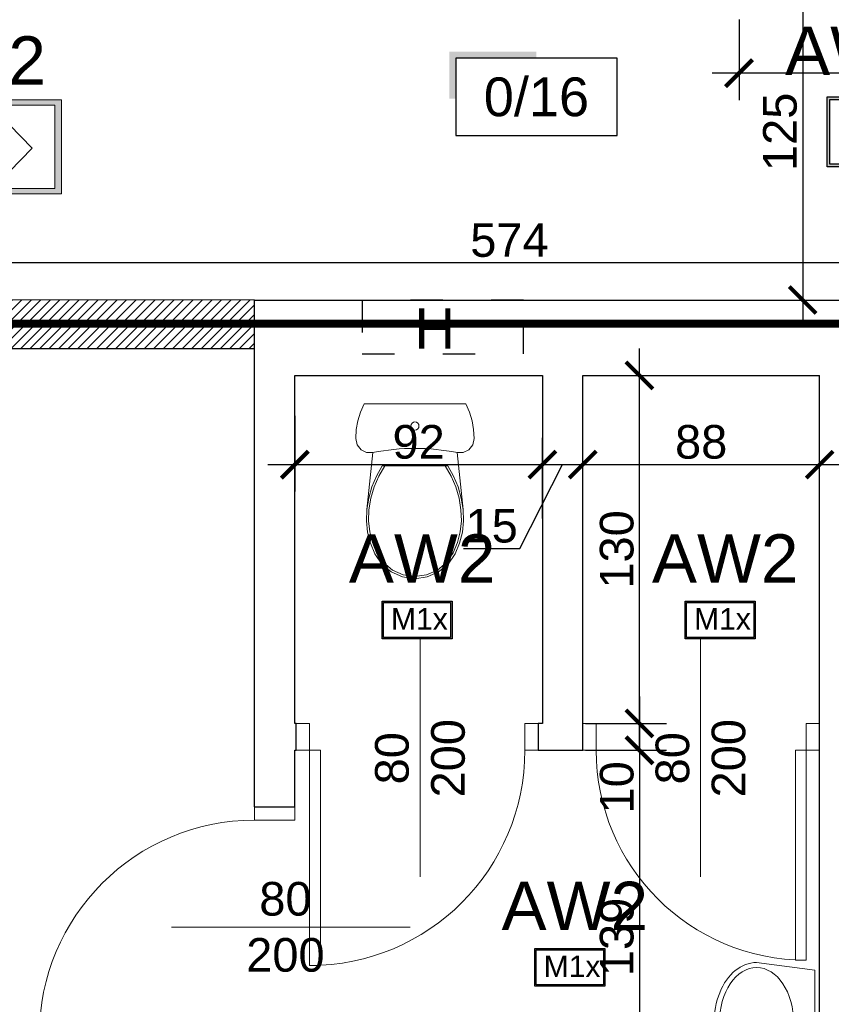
# Model space of a CAD drawing. Header units: millimetres. Extents: x 2709036 to 2756280, y 168165 to 192362.
# Tile 83 of 192: x 2716299 to 2716601, y 190802 to 191168. Entities that reach past the tile are written whole.
import ezdxf
from ezdxf.enums import TextEntityAlignment as Align

# ---------------------------------------------------------------- set-up
doc = ezdxf.new("R2010")
doc.units = ezdxf.units.MM
doc.header["$MEASUREMENT"] = 0
doc.set_wipeout_variables(frame=1)
doc.linetypes.add('ACAD_ISO03W100', pattern=[30, 12, -18])
doc.linetypes.add('Wipeout_Contour', pattern=[1000, 0, -1000])
doc.layers.add('6 - OPISY', color=7, linetype='Continuous')
doc.layers.add('Oświetlenie awaryjne', color=1, linetype='Continuous')
for name, color, linetype, lineweight in [('__MAZ_EKSP_PROJ', 3, 'Continuous', 0), ('__MAZ_LIKWIDACJE', 6, 'ACAD_ISO03W100', 30), ('__MAZ_OPIS_STOLARKA', 7, 'Continuous', 0), ('__MAZ_STOLARKA DRZWIOWA ISTN', 7, 'Continuous', 9), ('__MAZ_WYMIARY', 7, 'Continuous', 9), ('__MAZ_ŚCIANY ISTNIEJĄCE', 7, 'Continuous', 30), ('Meble i wyposażenie', 8, 'Continuous', 5), ('Oświetlenie ewakuacyjne', 3, 'Continuous', 20)]:
    doc.layers.add(name, color=color, linetype=linetype, lineweight=lineweight)
doc.styles.add('Arial', font='arial.ttf')
doc.styles.add('Dimensions', font='arial.ttf')
doc.styles.add('Malanow_1_100', font='isocpeur.ttf')
doc.styles.get("Standard").update_dxf_attribs({"font": 'arial.ttf'})
doc.styles.add('styl1', font='arial.ttf')
doc.dimstyles.new('100', dxfattribs={"dimtxt": 10, "dimasz": 10, "dimexe": 18, "dimexo": 15, "dimgap": 9, "dimtad": 1, "dimdec": 1, "dimrnd": 0.5, "dimdsep": 46, "dimtxsty": 'Dimensions', "dimblk": 'ARCHTICK', "dimcen": 9, "dimdle": 10, "dimadec": 1, "dimazin": 2, "dimtfac": 1, "dimtdec": 4, "dimtofl": 0, "dimtmove": 2, "dimatfit": 3, "dimfxl": 1, "dimtolj": 1, "dimtzin": 0, "dimarcsym": 0})

# ---------------------------------------------------------------- blocks, each defined once
blk = doc.blocks.new('WC DP')
at = {"color": 0, "lineweight": -2, "ltscale": 14728.445072}
blk.add_wipeout([(-188.9, -40.9), (-202.4, -71.6), (-212.1, -103.8), (-218, -136.8), (-220, -170.4), (-214.9, -193.1), (-200.5, -211.4), (-179.6, -221.8), (-156.3, -222.3), (-117.6, -215.4), (-78.5, -210.5), (-39.3, -207.6), (0, -206.6), (39.3, -207.6), (78.5, -210.5), (117.6, -215.4), (156.3, -222.3), (179.6, -221.8), (200.5, -211.4), (214.9, -193.1), (220, -170.4), (218, -136.8), (212.1, -103.8), (202.4, -71.6), (188.9, -40.9)], dxfattribs=at).dxf.layer = 'Meble i wyposażenie'
at = {"layer": 'Meble i wyposażenie', "color": 0, "lineweight": -2}
for p, q in [((-202.4, -71.6), (-212.1, -103.8)), ((-188.9, -40.9), (-202.4, -71.6)), ((188.9, -40.9), (-188.9, -40.9)), ((202.4, -71.6), (188.9, -40.9)), ((212.1, -103.8), (202.4, -71.6)), ((-212.1, -103.8), (-218, -136.8)), ((218, -136.8), (212.1, -103.8)), ((-218, -136.8), (-220, -170.4)), ((220, -170.4), (218, -136.8)), ((-220, -170.4), (-214.9, -193.1)), ((214.9, -193.1), (220, -170.4)), ((-214.9, -193.1), (-200.5, -211.4)), ((200.5, -211.4), (214.9, -193.1))]:
    blk.add_line(p, q, dxfattribs=at)
blk.add_circle((0, -123.5), 15, dxfattribs=at)
at = {"color": 0, "lineweight": -2, "ltscale": 9083.641401}
blk.add_wipeout([(-122.1, -271.6), (122.1, -271.6), (143.3, -309.5), (160, -349.5), (171.9, -391.1), (179, -433.9), (156.3, -222.3), (117.6, -215.4), (78.5, -210.5), (39.3, -207.6), (0, -206.6), (-39.3, -207.6), (-78.5, -210.5), (-117.6, -215.4), (-156.3, -222.3), (-179, -433.9), (-171.9, -391.1), (-160, -349.5), (-143.3, -309.5)], dxfattribs=at).dxf.layer = 'Meble i wyposażenie'
at = {"layer": 'Meble i wyposażenie', "color": 0, "lineweight": -2}
for p, q in [((-200.5, -211.4), (-179.6, -221.8)), ((179.6, -221.8), (200.5, -211.4)), ((-179.6, -221.8), (-156.3, -222.3)), ((156.3, -222.3), (179.6, -221.8))]:
    blk.add_line(p, q, dxfattribs=at)
blk.add_ellipse((0, -988.7), major_axis=(785, 0), ratio=0.9963, start_param=1.370375, end_param=1.771221, dxfattribs=at)
at = {"color": 0, "lineweight": -2, "ltscale": 8188.801298}
blk.add_wipeout([(123.5, -636.5), (149.4, -598.7), (165.6, -559.3), (176, -518.3), (180.5, -476.2), (179, -433.9), (171.6, -389.9), (159, -347), (141.5, -306), (117.1, -263.7), (-117.1, -263.7), (-141.5, -306), (-159, -347), (-171.6, -389.9), (-179, -433.9), (-180.5, -476.2), (-176, -518.3), (-165.6, -559.3), (-149.4, -598.7), (-123.5, -636.5), (-88, -665.9), (-45.7, -684.5), (0, -690.9), (45.7, -684.5), (88, -665.9)], dxfattribs=at).dxf.layer = 'Meble i wyposażenie'
at = {"layer": 'Meble i wyposażenie', "color": 0, "lineweight": -2}
for p, q in [((-156.3, -222.3), (-179, -433.9)), ((179, -433.9), (156.3, -222.3)), ((-122.1, -271.6), (-143.3, -309.5)), ((-112.5, -271.6), (-134.3, -309.5)), ((122.1, -271.6), (-122.1, -271.6)), ((134.3, -309.5), (112.5, -271.6)), ((143.3, -309.5), (122.1, -271.6)), ((-143.3, -309.5), (-160, -349.5)), ((-134.3, -309.5), (-151.5, -349.7)), ((151.5, -349.7), (134.3, -309.5)), ((160, -349.5), (143.3, -309.5)), ((-160, -349.5), (-171.9, -391.1)), ((-151.5, -349.7), (-163.8, -391.6)), ((163.8, -391.6), (151.5, -349.7)), ((171.9, -391.1), (160, -349.5)), ((-171.9, -391.1), (-179, -433.9)), ((-163.8, -391.6), (-171, -434.7)), ((171, -434.7), (163.8, -391.6)), ((179, -433.9), (171.9, -391.1)), ((-179, -433.9), (-180.6, -476.2)), ((-171, -434.7), (-172.5, -475.9)), ((172.5, -475.9), (171, -434.7)), ((180.6, -476.2), (179, -433.9)), ((-180.6, -476.2), (-176.1, -518.3)), ((-172.5, -475.9), (-168.1, -516.9)), ((168.1, -516.9), (172.5, -475.9)), ((176.1, -518.3), (180.6, -476.2)), ((-176.1, -518.3), (-165.7, -559.3)), ((-168.1, -516.9), (-158, -556.8)), ((158, -556.8), (168.1, -516.9)), ((165.7, -559.3), (176.1, -518.3)), ((-165.7, -559.3), (-149.5, -598.5)), ((-158, -556.8), (-142.3, -594.9)), ((142.3, -594.9), (158, -556.8)), ((149.5, -598.5), (165.7, -559.3)), ((-149.5, -598.5), (-123.5, -636.5)), ((-142.3, -594.9), (-117.5, -631.1)), ((117.5, -631.1), (142.3, -594.9)), ((123.5, -636.5), (149.5, -598.5)), ((-123.5, -636.5), (-88, -665.9)), ((-117.5, -631.1), (-83.7, -659.1)), ((83.7, -659.1), (117.5, -631.1)), ((88, -665.9), (123.5, -636.5)), ((-88, -665.9), (-45.7, -684.5)), ((-83.7, -659.1), (-43.5, -676.8)), ((-45.7, -684.5), (0, -690.9)), ((-43.5, -676.8), (0, -682.8)), ((0, -682.8), (43.5, -676.8)), ((0, -690.9), (45.7, -684.5)), ((43.5, -676.8), (83.7, -659.1)), ((45.7, -684.5), (88, -665.9))]:
    blk.add_line(p, q, dxfattribs=at)
blk = doc.blocks.new('*U5')
at = {"color": 0, "linetype": 'Wipeout_Contour', "lineweight": -2, "ltscale": 7389.409666}
blk.add_wipeout([(-228.2, -234.4), (-227.7, -234.4), (-225.7, -255.6), (-220, -276), (-210.6, -294.8), (-188.8, -323.2), (-161.9, -346.1), (-111.8, -371.5), (-58.3, -387.1), (-3, -392.4), (52.4, -387.1), (105.9, -371.5), (155.9, -346.1), (182.9, -323.2), (204.7, -294.8), (214, -276), (219.8, -255.6), (221.8, -234.4), (193.5, -17.4), (-199.4, -17.4)], dxfattribs=at).dxf.layer = 'Meble i wyposażenie'
at = {"layer": 'Meble i wyposażenie', "color": 0, "linetype": 'Continuous', "lineweight": -2}
for p, q in [((-199.4, -17.2), (-228.2, -234.2)), ((193.5, -17.2), (-199.4, -17.2)), ((-199.2, -17.5), (-199.4, -17.5)), ((193.5, -17.5), (193.3, -17.5)), ((221.8, -234.2), (193.5, -17.2))]:
    blk.add_line(p, q, dxfattribs=at)
blk.add_circle((-3, -135.7), 22.5, dxfattribs=at)
blk.add_ellipse((-3, -234.2), major_axis=(-206, 0), ratio=0.671, dxfattribs=at)
blk.add_ellipse((-3, -234.2), major_axis=(-224.7, 0), ratio=0.702956, start_param=0, end_param=3.141593, dxfattribs=at)
blk = doc.blocks.new('*U9')
at = {"ltscale": 10}
blk.add_hatch(color=256, dxfattribs=at).paths.add_polyline_path([(0, 26), (-25, 26), (-27, 26), (-27, 11.46), (-25, 11.46), (-25, 24), (0, 24)])
blk.add_lwpolyline([(-25, 0), (25, 0), (25, 24), (-25, 24)], close=True, dxfattribs=at)
at = {"layer": '6 - OPISY'}
for tag, p in [('NRPOM', (0, 6)), ('WYSPOM', (3.39, -15.66))]:
    blk.add_attdef(tag, text='', height=12, dxfattribs=at).set_placement(p, align=Align.CENTER)
blk = doc.blocks.new('_ArchTick')
at = {"color": 0, "linetype": 'ByBlock', "const_width": 0.15}
blk.add_lwpolyline([(-0.5, -0.5), (0.5, 0.5)], dxfattribs=at)
blk = doc.blocks.new('*D751')
at = {"layer": '__MAZ_WYMIARY', "color": 0, "lineweight": -2}
for p, q in [((2716194.68, 191077.95), (2716194.68, 191087.95)), ((2716768.18, 191077.95), (2716768.18, 191087.95)), ((2716778.18, 191077.95), (2716184.68, 191077.95))]:
    blk.add_line(p, q, dxfattribs=at)
at = {"layer": 'Defpoints', "color": 0, "lineweight": 30}
for p in [(2716194.68, 191077.95), (2716194.68, 191064.14), (2716768.18, 191064.08)]:
    blk.add_point(p, dxfattribs=at)
at = {"layer": '__MAZ_WYMIARY', "color": 0, "lineweight": -2, "xscale": 10, "yscale": 10, "zscale": 10, "rotation": 180}
blk.add_blockref('_ArchTick', (2716194.68, 191077.95), dxfattribs=at)
at = {"layer": '__MAZ_WYMIARY', "color": 0, "lineweight": -2, "xscale": 10, "yscale": 10, "zscale": 10}
blk.add_blockref('_ArchTick', (2716768.18, 191077.95), dxfattribs=at)
at = {"layer": '__MAZ_WYMIARY', "color": 0, "lineweight": 5, "insert": (2716481.43, 191086.31), "char_height": 12.5, "attachment_point": 5, "style": 'Arial'}
blk.add_mtext('\\A1;574', dxfattribs=at)
blk = doc.blocks.new('*D872')
at = {"layer": '__MAZ_WYMIARY', "color": 0, "lineweight": -2}
for p, q in [((2716590.4, 191199.08), (2716590.4, 191054.08)), ((2716590.4, 191189.08), (2716600.4, 191189.08)), ((2716590.4, 191064.08), (2716600.4, 191064.08))]:
    blk.add_line(p, q, dxfattribs=at)
at = {"layer": 'Defpoints', "color": 0, "lineweight": 30}
for p in [(2716585.72, 191189.08), (2716585.72, 191064.08), (2716590.4, 191064.08)]:
    blk.add_point(p, dxfattribs=at)
at = {"layer": '__MAZ_WYMIARY', "color": 0, "lineweight": -2, "xscale": 10, "yscale": 10, "zscale": 10}
for p, rotation in [((2716590.4, 191189.08), 90), ((2716590.4, 191064.08), 270)]:
    blk.add_blockref('_ArchTick', p, dxfattribs=dict(at, rotation=rotation))
at = {"layer": '__MAZ_WYMIARY', "color": 0, "lineweight": 5, "insert": (2716582.02, 191126.58), "char_height": 12.5, "attachment_point": 5, "rotation": 90, "style": 'Arial'}
blk.add_mtext('\\A1;125', dxfattribs=at)
blk = doc.blocks.new('*D964')
at = {"layer": '__MAZ_WYMIARY', "color": 0, "lineweight": -2}
for p, q in [((2716566.74, 191168.39), (2716566.74, 191138.39)), ((2716768.18, 191168.39), (2716768.18, 191138.39)), ((2716778.18, 191148.39), (2716556.74, 191148.39))]:
    blk.add_line(p, q, dxfattribs=at)
at = {"layer": 'Defpoints', "color": 0, "lineweight": 30}
for p in [(2716566.74, 191189.08), (2716768.18, 191189.08), (2716566.74, 191148.39)]:
    blk.add_point(p, dxfattribs=at)
at = {"layer": '__MAZ_WYMIARY', "color": 0, "lineweight": -2, "xscale": 10, "yscale": 10, "zscale": 10, "rotation": 180}
blk.add_blockref('_ArchTick', (2716566.74, 191148.39), dxfattribs=at)
at = {"layer": '__MAZ_WYMIARY', "color": 0, "lineweight": -2, "xscale": 10, "yscale": 10, "zscale": 10}
blk.add_blockref('_ArchTick', (2716768.18, 191148.39), dxfattribs=at)
at = {"layer": '__MAZ_WYMIARY', "color": 0, "lineweight": 5, "insert": (2716667.46, 191156.77), "char_height": 12.5, "attachment_point": 5, "style": 'Arial'}
blk.add_mtext('\\A1;202', dxfattribs=at)
blk = doc.blocks.new('*D966')
at = {"layer": '__MAZ_WYMIARY', "color": 0, "lineweight": -2}
for p, q in [((2716529.75, 190916.78), (2716529.75, 190886.78)), ((2716509.75, 190906.78), (2716539.75, 190906.78)), ((2716509.75, 190896.78), (2716539.75, 190896.78))]:
    blk.add_line(p, q, dxfattribs=at)
at = {"layer": 'Defpoints', "color": 0, "lineweight": 30}
for p in [(2716493.68, 190906.78), (2716493.68, 190896.78), (2716529.75, 190896.78)]:
    blk.add_point(p, dxfattribs=at)
at = {"layer": '__MAZ_WYMIARY', "color": 0, "lineweight": -2, "xscale": 10, "yscale": 10, "zscale": 10}
for p, rotation in [((2716529.75, 190906.78), 90), ((2716529.75, 190896.78), 270)]:
    blk.add_blockref('_ArchTick', p, dxfattribs=dict(at, rotation=rotation))
at = {"layer": '__MAZ_WYMIARY', "color": 0, "lineweight": 5, "insert": (2716521.37, 190883.02), "char_height": 12.5, "attachment_point": 5, "rotation": 90, "style": 'Arial'}
blk.add_mtext('\\A1;10', dxfattribs=at)
blk = doc.blocks.new('*D967')
at = {"layer": '__MAZ_WYMIARY', "color": 0, "lineweight": -2}
for p, q in [((2716529.75, 190906.78), (2716529.75, 190748.08)), ((2716515.42, 190896.78), (2716539.75, 190896.78)), ((2716514.03, 190758.08), (2716539.75, 190758.08))]:
    blk.add_line(p, q, dxfattribs=at)
at = {"layer": 'Defpoints', "color": 0, "lineweight": 30}
for p in [(2716500.42, 190896.78), (2716499.03, 190758.08), (2716529.75, 190758.08)]:
    blk.add_point(p, dxfattribs=at)
at = {"layer": '__MAZ_WYMIARY', "color": 0, "lineweight": -2, "xscale": 10, "yscale": 10, "zscale": 10}
for p, rotation in [((2716529.75, 190896.78), 90), ((2716529.75, 190758.08), 270)]:
    blk.add_blockref('_ArchTick', p, dxfattribs=dict(at, rotation=rotation))
at = {"layer": '__MAZ_WYMIARY', "color": 0, "lineweight": 5, "insert": (2716521.36, 190827.43), "char_height": 12.5, "attachment_point": 5, "rotation": 90, "style": 'Arial'}
blk.add_mtext('\\A1;139', dxfattribs=at)
blk = doc.blocks.new('*D968')
at = {"layer": '__MAZ_WYMIARY', "color": 0, "lineweight": -2}
for p, q in [((2716529.75, 190896.78), (2716529.75, 191046.08)), ((2716509.75, 191036.08), (2716539.75, 191036.08)), ((2716509.75, 190906.78), (2716539.75, 190906.78))]:
    blk.add_line(p, q, dxfattribs=at)
at = {"layer": 'Defpoints', "color": 0, "lineweight": 30}
for p in [(2716493.68, 191036.08), (2716529.75, 191036.08), (2716493.68, 190906.78)]:
    blk.add_point(p, dxfattribs=at)
at = {"layer": '__MAZ_WYMIARY', "color": 0, "lineweight": -2, "xscale": 10, "yscale": 10, "zscale": 10}
for p, rotation in [((2716529.75, 191036.08), 90), ((2716529.75, 190906.78), 270)]:
    blk.add_blockref('_ArchTick', p, dxfattribs=dict(at, rotation=rotation))
at = {"layer": '__MAZ_WYMIARY', "color": 0, "lineweight": 5, "insert": (2716521.36, 190971.43), "char_height": 12.5, "attachment_point": 5, "rotation": 90, "style": 'Arial'}
blk.add_mtext('\\A1;130', dxfattribs=at)
blk = doc.blocks.new('*D969')
at = {"layer": '__MAZ_WYMIARY', "color": 0, "lineweight": -2}
for p, q in [((2716401.68, 191021.08), (2716401.68, 190992.93)), ((2716493.68, 191021.08), (2716493.68, 190992.93)), ((2716391.68, 191002.93), (2716503.68, 191002.93))]:
    blk.add_line(p, q, dxfattribs=at)
at = {"layer": 'Defpoints', "color": 0, "lineweight": 30}
for p in [(2716401.68, 191036.08), (2716493.68, 191036.08), (2716493.68, 191002.93)]:
    blk.add_point(p, dxfattribs=at)
at = {"layer": '__MAZ_WYMIARY', "color": 0, "lineweight": -2, "xscale": 10, "yscale": 10, "zscale": 10, "rotation": 180}
blk.add_blockref('_ArchTick', (2716401.68, 191002.93), dxfattribs=at)
at = {"layer": '__MAZ_WYMIARY', "color": 0, "lineweight": -2, "xscale": 10, "yscale": 10, "zscale": 10}
blk.add_blockref('_ArchTick', (2716493.68, 191002.93), dxfattribs=at)
at = {"layer": '__MAZ_WYMIARY', "color": 0, "lineweight": 5, "insert": (2716447.68, 191011.32), "char_height": 12.5, "attachment_point": 5, "style": 'Arial'}
blk.add_mtext('\\A1;92', dxfattribs=at)
blk = doc.blocks.new('*D970')
at = {"layer": '__MAZ_WYMIARY', "color": 0, "lineweight": -2}
for p, q in [((2716493.68, 190982.93), (2716493.68, 191012.93)), ((2716508.68, 190982.93), (2716508.68, 191012.93)), ((2716483.68, 191002.93), (2716518.68, 191002.93)), ((2716485.23, 190971.77), (2716501.18, 191002.93)), ((2716464.4, 190971.77), (2716485.23, 190971.77))]:
    blk.add_line(p, q, dxfattribs=at)
at = {"layer": 'Defpoints', "color": 0, "lineweight": 30}
for p in [(2716508.68, 191002.93), (2716493.68, 190946.45), (2716508.68, 190946.45)]:
    blk.add_point(p, dxfattribs=at)
at = {"layer": '__MAZ_WYMIARY', "color": 0, "lineweight": -2, "xscale": 10, "yscale": 10, "zscale": 10, "rotation": 180}
blk.add_blockref('_ArchTick', (2716493.68, 191002.93), dxfattribs=at)
at = {"layer": '__MAZ_WYMIARY', "color": 0, "lineweight": -2, "xscale": 10, "yscale": 10, "zscale": 10}
blk.add_blockref('_ArchTick', (2716508.68, 191002.93), dxfattribs=at)
at = {"layer": '__MAZ_WYMIARY', "color": 0, "lineweight": 5, "insert": (2716474.82, 190980.16), "char_height": 12.5, "attachment_point": 5, "style": 'Arial'}
blk.add_mtext('\\A1;15', dxfattribs=at)
blk = doc.blocks.new('*D971')
at = {"layer": '__MAZ_WYMIARY', "color": 0, "lineweight": -2}
for p, q in [((2716508.68, 191002.93), (2716508.68, 191012.93)), ((2716596.68, 191002.93), (2716596.68, 191012.93)), ((2716498.68, 191002.93), (2716606.68, 191002.93))]:
    blk.add_line(p, q, dxfattribs=at)
at = {"layer": 'Defpoints', "color": 0, "lineweight": 30}
for p in [(2716596.68, 191002.93), (2716508.68, 190989.64), (2716596.68, 190989.64)]:
    blk.add_point(p, dxfattribs=at)
at = {"layer": '__MAZ_WYMIARY', "color": 0, "lineweight": -2, "xscale": 10, "yscale": 10, "zscale": 10, "rotation": 180}
blk.add_blockref('_ArchTick', (2716508.68, 191002.93), dxfattribs=at)
at = {"layer": '__MAZ_WYMIARY', "color": 0, "lineweight": -2, "xscale": 10, "yscale": 10, "zscale": 10}
blk.add_blockref('_ArchTick', (2716596.68, 191002.93), dxfattribs=at)
at = {"layer": '__MAZ_WYMIARY', "color": 0, "lineweight": 5, "insert": (2716552.68, 191011.32), "char_height": 12.5, "attachment_point": 5, "style": 'Arial'}
blk.add_mtext('\\A1;88', dxfattribs=at)
blk = doc.blocks.new('*D1386')
at = {"layer": '__MAZ_WYMIARY', "color": 0, "lineweight": -2}
for p, q in [((2716105.6, 191056.08), (2716105.6, 190748.08)), ((2716125.6, 191046.08), (2716095.6, 191046.08)), ((2716125.6, 190758.08), (2716095.6, 190758.08))]:
    blk.add_line(p, q, dxfattribs=at)
at = {"layer": 'Defpoints', "color": 0, "lineweight": 30}
for p in [(2716386.68, 191046.08), (2716105.6, 190758.08), (2716386.68, 190758.08)]:
    blk.add_point(p, dxfattribs=at)
at = {"layer": '__MAZ_WYMIARY', "color": 0, "lineweight": -2, "xscale": 10, "yscale": 10, "zscale": 10}
for p, rotation in [((2716105.6, 191046.08), 90), ((2716105.6, 190758.08), 270)]:
    blk.add_blockref('_ArchTick', p, dxfattribs=dict(at, rotation=rotation))
at = {"layer": '__MAZ_WYMIARY', "color": 0, "lineweight": 5, "insert": (2716097.22, 190902.08), "char_height": 12.5, "attachment_point": 5, "rotation": 90, "style": 'Arial'}
blk.add_mtext('\\A1;288', dxfattribs=at)
blk = doc.blocks.new('*U718')
at = {"layer": 'Oświetlenie awaryjne'}
h = blk.add_hatch(color=256, dxfattribs=at)
h.dxf.hatch_style = 1
h.paths.add_polyline_path([(-13, -13), (13, -13), (13, 13), (-13, 13)])
h.paths.add_polyline_path([(-12, -12), (12, -12), (12, 12), (-12, 12)], flags=16)
for points in [[(-13, 13), (13, 13), (13, -13), (-13, -13)], [(-12, 12), (12, 12), (12, -12), (-12, -12)]]:
    blk.add_lwpolyline(points, close=True, dxfattribs=at)
at = {"layer": 'Oświetlenie awaryjne', "attachment_point": 1, "style": 'Malanow_1_100'}
for s, width, insert, char_height in [('{\\fArial|b0|i0|c238|p34;AW1}', 59.6663, (-28.61, 39.11), 18), ('\\pxqc;{\\fArial|b0|i0|c238|p34;M1}', 26, (-13, 5.68), 10)]:
    blk.add_mtext_dynamic_manual_height_columns(s, width=width, gutter_width=669.53, heights=[0], dxfattribs=dict(at, insert=insert, char_height=char_height))
blk = doc.blocks.new('DB')
at = {"layer": 'Oświetlenie ewakuacyjne', "linetype": 'ByBlock'}
h = blk.add_hatch(color=256, dxfattribs=at)
h.paths.add_polyline_path([(-0.92, 34.23), (69.08, 34.23), (69.08, -0.77), (-0.92, -0.77)])
h.paths.add_polyline_path([(1.54, 32.26), (66.63, 32.26), (66.63, 1.21), (1.54, 1.21)], flags=16)
at = {"layer": 'Oświetlenie ewakuacyjne', "lineweight": 40}
for p, q in [((42.7, 30.38), (59.77, 30.38)), ((42.7, 15.91), (42.7, 30.38)), ((59.77, 30.38), (59.77, 18.95)), ((42.7, 4.82), (42.7, 16.29)), ((59.77, 17.11), (59.77, 10.93)), ((59.77, 8.22), (59.77, 4.82)), ((42.7, 4.82), (44.51, 3.02)), ((46.75, 4.39), (48.13, 3.02)), ((49.31, 4.39), (50.69, 3.02)), ((59.77, 4.82), (61.58, 3.02)), ((48.13, 3.02), (44.51, 3.02)), ((61.58, 3.02), (50.69, 3.02))]:
    blk.add_line(p, q, dxfattribs=at)
at = {"layer": 'Oświetlenie ewakuacyjne'}
for p, q in [((9.88, 16.28), (18.37, 24.97)), ((18.37, 24.97), (25.13, 24.97)), ((25.13, 24.97), (19.61, 18.7)), ((57, 23.48), (50.5, 23.49)), ((60.56, 17.65), (57, 23.48)), ((19.61, 18.7), (31.61, 18.7)), ((31.61, 18.7), (31.61, 13.87)), ((47.27, 18.64), (42.7, 18.64)), ((47.27, 21.68), (47.27, 18.64)), ((49.38, 16.28), (49.38, 18.44)), ((49.38, 18.44), (50.94, 15.55)), ((56.23, 15.6), (53.21, 21.11)), ((53.21, 21.11), (55.91, 21.11)), ((55.91, 21.11), (58.82, 16.48)), ((18.37, 7.59), (9.88, 16.28)), ((42.7, 16.29), (49.38, 16.28)), ((50.94, 15.55), (46.32, 11.89)), ((56.23, 10.93), (56.23, 15.6)), ((58.82, 16.48), (60.56, 17.65)), ((31.61, 13.87), (19.61, 13.87)), ((19.61, 13.87), (25.13, 7.59)), ((46.32, 11.89), (46.32, 4.82)), ((48.88, 10.54), (53.52, 13.99)), ((53.52, 13.99), (53.51, 8.22)), ((25.13, 7.59), (18.37, 7.59)), ((48.88, 4.82), (48.88, 10.54)), ((53.51, 8.22), (60.78, 8.22)), ((60.79, 10.93), (56.23, 10.93)), ((60.78, 8.22), (60.79, 10.93)), ((46.32, 4.82), (48.88, 4.82)), ((46.75, 4.39), (49.31, 4.39))]:
    blk.add_line(p, q, dxfattribs=at)
for points in [[(-0.92, 34.23), (69.08, 34.23), (69.08, -0.77), (-0.92, -0.77)], [(1.54, 32.26), (66.63, 32.26), (66.63, 1.21), (1.54, 1.21)]]:
    blk.add_lwpolyline(points, close=True, dxfattribs=at)
blk.add_circle((47.8, 24.52), 2.34, dxfattribs=at)
blk.add_arc((47.8, 24.52), 2.88, 259.4003, 339.1396, dxfattribs=at)
blk = doc.blocks.new('*U716')
at = {"layer": 'Oświetlenie ewakuacyjne', "linetype": 'ByBlock', "xscale": -1}
blk.add_blockref('DB', (69.08, 0.76), dxfattribs=at)
at = {"layer": 'Oświetlenie ewakuacyjne', "insert": (9.79, 58.58), "char_height": 18, "attachment_point": 1, "style": 'Malanow_1_100'}
blk.add_mtext_dynamic_manual_height_columns('{\\fArial|b0|i0|c238|p34;EW2}', width=42.9792, gutter_width=669.53, heights=[0], dxfattribs=at)
blk = doc.blocks.new('*U720')
at = {"layer": 'Oświetlenie awaryjne'}
h = blk.add_hatch(color=256, dxfattribs=at)
h.paths.add_polyline_path([(-13, 7), (13, 7), (13, -7), (-13, -7)])
h.paths.add_polyline_path([(-12.5, 6.5), (12.5, 6.5), (12.5, -6.5), (-12.5, -6.5)], flags=16)
at = {"layer": 'Oświetlenie awaryjne', "linetype": 'ByBlock'}
for p, q in [((-12.5, 6.5), (12.5, 6.5)), ((-12.5, -6.5), (-12.5, 6.5)), ((12.5, 6.5), (12.5, -6.5)), ((12.5, -6.5), (-12.5, -6.5))]:
    blk.add_line(p, q, dxfattribs=at)
blk.add_lwpolyline([(-13, 7), (13, 7), (13, -7), (-13, -7)], close=True, dxfattribs=at)
at = {"layer": 'Oświetlenie awaryjne', "attachment_point": 1, "style": 'Malanow_1_100'}
for s, insert, char_height in [('{\\fArial|b0|i0|c238|p34;AW2}', (-25.34, 31.85), 18), ('{\\fArial|b0|i0|c238|p34;M1x}', (-9.68, 4.41), 8)]:
    blk.add_mtext_dynamic_manual_height_columns(s, width=42.9792, gutter_width=669.53, heights=[0], dxfattribs=dict(at, insert=insert, char_height=char_height))

msp = doc.modelspace()

# ---------------------------------------------------------------- hatches: boundary and pattern name
at = {"layer": '__MAZ_ŚCIANY ISTNIEJĄCE', "lineweight": 0, "ltscale": 15}
h = msp.add_hatch(dxfattribs=at)
h.set_pattern_fill('ANSI31', color=252, scale=20)
h.set_pattern_definition([(45, (0, 4940.5295), (-1.767766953, 1.767766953), [])])
h.paths.add_polyline_path([(2716367.8, 191055.31), (2716184.39, 191055.31), (2716184.39, 191080), (2716176.68, 191080), (2716176.68, 191046.08), (2716366.63, 191046.08)])
h.paths.add_polyline_path([(2716368.91, 191064.08), (2716194.68, 191064.14), (2716194.68, 191080), (2716184.39, 191080), (2716184.39, 191055.31), (2716367.8, 191055.31)])
h.paths.add_polyline_path([(2716367.8, 191055.31), (2716386.68, 191055.31), (2716386.68, 191064.08), (2716368.91, 191064.08)])
h.paths.add_polyline_path([(2716366.63, 191046.08), (2716386.68, 191046.08), (2716386.68, 191055.31), (2716367.8, 191055.31)])
h.paths.add_polyline_path([(2716184.39, 191314.08), (2716184.39, 191306.08), (2716194.68, 191306.08), (2716194.68, 191314.08)])
h.paths.add_polyline_path([(2716176.68, 191314.08), (2716176.68, 191306.08), (2716184.39, 191306.08), (2716184.39, 191314.08)])
h.paths.add_polyline_path([(2716184.39, 191195), (2716184.39, 191306.08), (2716176.68, 191306.08), (2716176.68, 191296.62), (2716176.68, 191218.62), (2716176.68, 191217.37), (2716176.68, 191195)])
h.paths.add_polyline_path([(2716174.18, 191302.31), (2716197.19, 191302.31), (2716197.19, 191277.04), (2716174.18, 191277.04)], flags=9)
h.paths.add_polyline_path([(2716194.68, 191195), (2716194.68, 191306.08), (2716184.39, 191306.08), (2716184.39, 191195)])

# ---------------------------------------------------------------- linework, layer by layer
at = {"layer": '__MAZ_EKSP_PROJ', "linetype": 'ACAD_ISO03W100', "const_width": 3}
msp.add_lwpolyline([(2716979.53, 191055.31), (2716184.39, 191055.31), (2716184.39, 191329.64), (2716985.7, 191329.64)], dxfattribs=at)
at = {"layer": '__MAZ_LIKWIDACJE', "color": 252}
msp.add_lwpolyline([(2716486.68, 191064.08), (2716426.68, 191064.08), (2716426.68, 191044.08), (2716486.68, 191044.08)], close=True, dxfattribs=at)
at = {"layer": '__MAZ_OPIS_STOLARKA', "color": 252}
for points in [[(2716448.24, 190849.74), (2716448.24, 190937.91)], [(2716552.49, 190849.74), (2716552.49, 190937.91)], [(2716355.87, 190831.1), (2716444.59, 190831.1)]]:
    msp.add_lwpolyline(points, dxfattribs=at)
at = {"layer": '__MAZ_STOLARKA DRZWIOWA ISTN', "color": 252, "linetype": 'Continuous'}
for points in [[(2716407.16, 190906.78), (2716402.16, 190906.78), (2716402.16, 190896.78), (2716407.16, 190896.78)], [(2716487.16, 190906.78), (2716492.16, 190906.78), (2716492.16, 190896.78), (2716487.16, 190896.78)], [(2716513.68, 190906.78), (2716508.68, 190906.78), (2716508.68, 190896.78), (2716513.68, 190896.78)], [(2716591.68, 190906.78), (2716596.68, 190906.78), (2716596.68, 190896.78), (2716591.68, 190896.78)], [(2716407.16, 190896.78), (2716411.16, 190896.78), (2716411.16, 190816.78), (2716407.16, 190816.78)], [(2716401.68, 190870.83), (2716401.68, 190875.83), (2716386.68, 190875.83), (2716386.68, 190870.83)]]:
    msp.add_lwpolyline(points, close=True, dxfattribs=at)
at = {"layer": '__MAZ_STOLARKA DRZWIOWA ISTN', "color": 252, "linetype": 'Continuous', "extrusion": (0, 0, -1)}
msp.add_arc((-2716407.16, 190896.78), 80, 180, 270, dxfattribs=at)
at = {"layer": '__MAZ_STOLARKA DRZWIOWA ISTN', "color": 252, "linetype": 'Continuous'}
msp.add_arc((2716386.68, 190790.83), 80, 90, 180, dxfattribs=at)
at = {"layer": '__MAZ_ŚCIANY ISTNIEJĄCE', "color": 252, "ltscale": 15}
for p, q in [((2716386.68, 191064.08), (2716194.68, 191064.14)), ((2716386.68, 191064.08), (2716622.25, 191064.08)), ((2716386.68, 190875.83), (2716386.68, 191064.08)), ((2716176.68, 191046.08), (2716386.68, 191046.08)), ((2716401.68, 191036.08), (2716493.68, 191036.08)), ((2716401.68, 190906.78), (2716401.68, 191036.08)), ((2716493.68, 191036.08), (2716493.68, 190906.78)), ((2716508.68, 191036.08), (2716596.68, 191036.08)), ((2716508.68, 190896.78), (2716508.68, 191036.08)), ((2716402.16, 190906.78), (2716401.68, 190906.78)), ((2716402.16, 190896.78), (2716402.16, 190906.78)), ((2716493.68, 190906.78), (2716492.16, 190906.78)), ((2716492.16, 190906.78), (2716492.16, 190896.78)), ((2716401.68, 190875.83), (2716401.68, 190896.78)), ((2716401.68, 190896.78), (2716402.16, 190896.78)), ((2716492.16, 190896.78), (2716508.68, 190896.78)), ((2716386.68, 190875.83), (2716401.68, 190875.83))]:
    msp.add_line(p, q, dxfattribs=at)

# ---------------------------------------------------------------- block references
at = {"layer": '6 - OPISY', "color": 252, "xscale": 1.2, "yscale": 1.2, "zscale": 1.2}
msp.add_blockref('*U9', (2716491.46, 191125.2), dxfattribs=at).add_auto_attribs({'NRPOM': '0/16'})
at = {"layer": 'Meble i wyposażenie', "color": 252, "xscale": -0.1, "yscale": 0.1, "zscale": 0.1}
msp.add_blockref('WC DP', (2716446.31, 191029.63), dxfattribs=at)
at = {"layer": 'Meble i wyposażenie', "color": 252, "xscale": -0.1, "yscale": 0.1, "zscale": 0.1, "rotation": 270}
msp.add_blockref('*U5', (2716596.68, 190795.77), dxfattribs=at)
at = {"layer": 'Oświetlenie awaryjne'}
msp.add_blockref('*U718', (2716612.46, 191126.58, 0), dxfattribs=at)
at = {"layer": 'Oświetlenie awaryjne', "linetype": 'ByBlock'}
for p in [(2716559.71, 190945.19), (2716503.82, 190816.1)]:
    msp.add_blockref('*U720', p, dxfattribs=at)
at = {"layer": 'Oświetlenie ewakuacyjne', "linetype": 'ByBlock'}
msp.add_blockref('*U716', (2716244.9, 191103.52), dxfattribs=at)

# ---------------------------------------------------------------- texts
at = {"layer": '__MAZ_LIKWIDACJE', "color": 252, "insert": (2716461.21, 191061.04), "char_height": 15, "attachment_point": 3}
msp.add_mtext_dynamic_manual_height_columns('H', width=182.3341, gutter_width=12.5, heights=[61.2], dxfattribs=at)
at = {"layer": '__MAZ_OPIS_STOLARKA', "color": 252, "char_height": 12.5, "width": 38.3096, "attachment_point": 5, "rotation": 90, "style": 'styl1'}
for insert in [(2716448.24, 190893.83), (2716552.49, 190893.83)]:
    msp.add_mtext('80\\P200', dxfattribs=dict(at, insert=insert))
at = {"layer": '__MAZ_OPIS_STOLARKA', "color": 252, "insert": (2716398.17, 190831.1), "char_height": 12.5, "width": 38.3096, "attachment_point": 5, "style": 'styl1'}
msp.add_mtext('\\pxqc;80\\P200', dxfattribs=at)

# ---------------------------------------------------------------- dimensions: what is measured, and where the dimension line sits
at = {"layer": '__MAZ_WYMIARY', "color": 252, "lineweight": 5}
for base, p1, p2, picture, middle in [((2716590.4, 191064.08), (2716585.72, 191189.08), (2716585.72, 191064.08), '*D872', (2716582.02, 191126.58)), ((2716105.6, 190758.08), (2716386.68, 191046.08), (2716386.68, 190758.08), '*D1386', (2716097.22, 190902.08)), ((2716529.75, 191036.08), (2716493.68, 190906.78), (2716493.68, 191036.08), '*D968', (2716521.36, 190971.43)), ((2716529.75, 190758.08), (2716500.42, 190896.78), (2716499.03, 190758.08), '*D967', (2716521.36, 190827.43))]:
    dim = msp.add_linear_dim(base=base, p1=p1, p2=p2, angle=90, dimstyle='100', override={"dimtxt": 12.5, "dimexe": 10, "dimgap": 2, "dimdec": 0, "dimtxsty": 'Arial', "dimtmove": 1, "dimfxl": 20, "dimfxlon": 1}, dxfattribs=at)
    dim.commit()
    dim.dimension.update_dxf_attribs({"geometry": picture, "text_midpoint": middle})
for base, p1, p2, picture, middle in [((2716566.74, 191148.39), (2716768.18, 191189.08), (2716566.74, 191189.08), '*D964', (2716667.46, 191156.77)), ((2716194.6834, 191077.951), (2716768.184, 191064.0778), (2716194.6834, 191064.1403), '*D751', (2716481.4337, 191086.3075)), ((2716596.68, 191002.93), (2716508.68, 190989.64), (2716596.68, 190989.64), '*D971', (2716552.68, 191011.32))]:
    dim = msp.add_linear_dim(base=base, p1=p1, p2=p2, dimstyle='100', override={"dimtxt": 12.5, "dimexe": 10, "dimgap": 2, "dimdec": 0, "dimtxsty": 'Arial', "dimtmove": 1, "dimfxl": 20, "dimfxlon": 1}, dxfattribs=at)
    dim.commit()
    dim.dimension.update_dxf_attribs({"geometry": picture, "text_midpoint": middle})
dim = msp.add_linear_dim(base=(2716529.75, 190896.78), p1=(2716493.68, 190906.78), p2=(2716493.68, 190896.78), angle=90, dimstyle='100', override={"dimtxt": 12.5, "dimexe": 10, "dimgap": 2, "dimdec": 0, "dimtxsty": 'Arial', "dimtmove": 1, "dimfxl": 20, "dimfxlon": 1}, dxfattribs=at)
dim.commit()
dim.dimension.update_dxf_attribs({"geometry": '*D966', "text_midpoint": (2716529.75, 190883.02), "dimtype": 160})

# ---------------------------------------------------------------- next in the draw order: linework, layer by layer
at = {"layer": '__MAZ_STOLARKA DRZWIOWA ISTN', "color": 252, "linetype": 'Continuous'}
msp.add_lwpolyline([(2716591.68, 190896.78), (2716587.68, 190896.78), (2716587.68, 190818.78), (2716591.68, 190818.78)], close=True, dxfattribs=at)
msp.add_arc((2716591.68, 190896.78), 78, 180, 270, dxfattribs=at)
at = {"layer": '__MAZ_ŚCIANY ISTNIEJĄCE', "color": 252, "ltscale": 15}
msp.add_line((2716596.68, 190758.08), (2716596.68, 191036.08), dxfattribs=at)

# ---------------------------------------------------------------- next in the draw order: block references
at = {"layer": 'Oświetlenie awaryjne', "linetype": 'ByBlock'}
msp.add_blockref('*U720', (2716447.08, 190945.19), dxfattribs=at)

# ---------------------------------------------------------------- next in the draw order: dimensions: what is measured, and where the dimension line sits
at = {"layer": '__MAZ_WYMIARY', "color": 252, "lineweight": 5}
dim = msp.add_linear_dim(base=(2716493.68, 191002.93), p1=(2716401.68, 191036.08), p2=(2716493.68, 191036.08), dimstyle='100', override={"dimtxt": 12.5, "dimexe": 10, "dimgap": 2, "dimdec": 0, "dimtxsty": 'Arial', "dimtmove": 1, "dimfxl": 20, "dimfxlon": 1}, dxfattribs=at)
dim.commit()
dim.dimension.update_dxf_attribs({"geometry": '*D969', "text_midpoint": (2716447.68, 191011.32)})
dim = msp.add_linear_dim(base=(2716508.68, 191002.93), p1=(2716493.68, 190946.45), p2=(2716508.68, 190946.45), dimstyle='100', override={"dimtxt": 12.5, "dimexe": 10, "dimgap": 2, "dimdec": 0, "dimtxsty": 'Arial', "dimtmove": 1, "dimfxl": 20, "dimfxlon": 1}, dxfattribs=at)
dim.commit()
dim.dimension.update_dxf_attribs({"geometry": '*D970', "text_midpoint": (2716483.23, 190971.77), "dimtype": 160})

doc.saveas('drawing.dxf')
